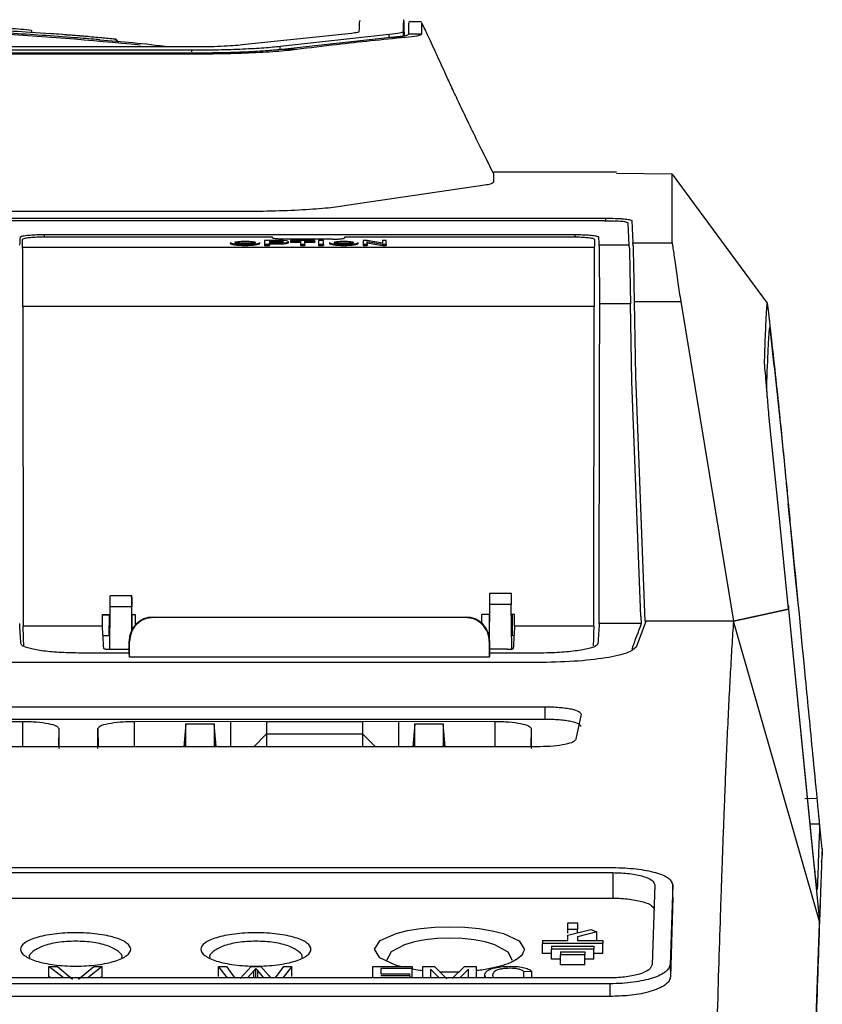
# Model space of a CAD drawing. Extents: x 189 to 1575, y -41 to 1223.
# Tile 10 of 60: x 741 to 807, y 213 to 295. Entities that reach past the tile are written whole.
import ezdxf

# ---------------------------------------------------------------- set-up
doc = ezdxf.new("R2010")
doc.units = 0
doc.layers.get('0').update_dxf_attribs({"linetype": 'CONTINUOUS'})

msp = doc.modelspace()

# ---------------------------------------------------------------- linework, layer by layer
at = {"color": 7, "linetype": 'Continuous'}
for p, q in [((774.118, 294.411), (773.046, 294.411)), ((773.046, 294.327), (773.046, 294.312)), ((741.674, 293.714), (741.666, 293.615)), ((741.674, 293.69), (741.666, 293.59)), ((741.666, 293.615), (741.666, 293.59)), ((741.674, 293.714), (741.674, 293.69)), ((746.392, 293.192), (743.18, 293.453)), ((768.28, 293.465), (759.194, 292.505)), ((771.434, 293.368), (762.361, 292.374)), ((773.04, 293.675), (773.038, 293.386)), ((774.112, 293.386), (773.039, 293.386)), ((771.528, 293.126), (762.772, 292.157)), ((771.84, 293.154), (771.528, 293.126)), ((772.773, 293.126), (771.528, 293.126)), ((754.994, 292.054), (697.099, 292.054)), ((755.06, 291.734), (697.165, 291.734)), ((754.999, 292.331), (726.052, 292.332)), ((755.06, 291.819), (726.112, 291.82)), ((762.773, 292.157), (762.43, 292.117)), ((763.72, 292.117), (762.43, 292.117)), ((790.342, 281.908), (780.112, 281.908)), ((794.964, 281.744), (790.342, 281.818)), ((794.964, 281.744), (802.883, 271.007)), ((778.239, 280.66), (767.883, 279.131)), ((758.82, 278.634), (691.405, 278.634)), ((789.315, 277.873), (630.355, 277.873)), ((630.463, 278.091), (789.42, 278.091)), ((791.399, 275.844), (791.315, 277.678)), ((791.621, 277.876), (791.704, 276.042)), ((761.712, 276.508), (742.704, 276.508)), ((742.719, 276.731), (786.858, 276.731)), ((758.209, 276.074), (758.209, 275.975)), ((760.662, 275.975), (760.662, 276.074)), ((761.06, 276.23), (761.06, 275.919)), ((762.317, 276.23), (761.06, 276.23)), ((761.474, 276.189), (761.474, 276.087)), ((762.317, 276.189), (761.474, 276.189)), ((762.317, 276.09), (761.474, 276.09)), ((761.474, 276.087), (762.317, 276.087)), ((761.474, 276.041), (762.317, 276.041)), ((761.474, 275.919), (761.474, 276.041)), ((761.717, 276.451), (761.712, 276.508)), ((762.317, 276.189), (762.317, 276.09)), ((762.357, 276.089), (762.317, 276.09)), ((762.317, 276.041), (762.317, 275.942)), ((766.708, 276.34), (762.717, 276.34)), ((763.056, 276.036), (763.056, 276.135)), ((763.21, 276.23), (763.21, 276.189)), ((765.227, 276.23), (763.21, 276.23)), ((763.21, 276.189), (764.043, 276.189)), ((763.21, 276.189), (763.21, 276.09)), ((763.21, 276.09), (764.043, 276.09)), ((764.043, 276.189), (764.043, 275.919)), ((764.42, 276.189), (765.227, 276.189)), ((764.42, 275.919), (764.42, 276.189)), ((764.42, 276.09), (765.227, 276.09)), ((765.227, 276.189), (765.227, 276.23)), ((765.227, 276.189), (765.227, 276.09)), ((765.963, 276.23), (765.551, 276.23)), ((765.551, 276.23), (765.551, 275.919)), ((765.963, 275.919), (765.963, 276.23)), ((766.457, 276.074), (766.457, 275.975)), ((767.712, 276.508), (767.708, 276.451)), ((786.713, 276.508), (767.712, 276.508)), ((768.849, 275.975), (768.849, 276.074)), ((769.252, 276.23), (769.252, 275.919)), ((769.604, 276.23), (769.252, 276.23)), ((770.87, 276.003), (769.604, 276.23)), ((769.604, 276.145), (770.87, 275.919)), ((769.604, 275.919), (769.604, 276.145)), ((769.604, 276.046), (770.87, 275.819)), ((770.87, 276.23), (770.87, 276.003)), ((771.179, 276.23), (770.87, 276.23)), ((771.179, 275.919), (771.179, 276.23)), ((791.712, 275.795), (791.705, 276.042)), ((791.705, 276.042), (794.964, 276.042)), ((788.489, 275.643), (740.929, 275.643)), ((761.06, 275.919), (761.474, 275.919)), ((761.06, 275.919), (761.06, 275.819)), ((761.06, 275.819), (761.474, 275.819)), ((761.474, 275.942), (762.317, 275.942)), ((761.474, 275.919), (761.474, 275.819)), ((764.043, 275.919), (764.043, 275.819)), ((764.043, 275.919), (764.42, 275.919)), ((764.043, 275.819), (764.42, 275.819)), ((764.42, 275.919), (764.42, 275.819)), ((765.551, 275.919), (765.963, 275.919)), ((765.551, 275.919), (765.551, 275.819)), ((765.551, 275.819), (765.963, 275.819)), ((765.963, 275.919), (765.963, 275.819)), ((769.252, 275.919), (769.604, 275.919)), ((769.252, 275.919), (769.252, 275.819)), ((769.252, 275.819), (769.604, 275.819)), ((769.604, 275.919), (769.604, 275.819)), ((770.87, 275.919), (770.87, 275.819)), ((770.87, 275.919), (771.179, 275.919)), ((770.87, 275.819), (771.179, 275.819)), ((771.179, 275.919), (771.179, 275.819)), ((790.232, 275.844), (788.905, 275.844)), ((791.399, 275.844), (790.232, 275.844)), ((791.405, 275.596), (791.399, 275.844)), ((791.801, 271.153), (791.906, 264.943)), ((791.801, 271.153), (795.68, 271.153)), ((795.68, 271.153), (800.062, 244.557)), ((740.952, 270.754), (740.973, 244.158)), ((788.466, 270.754), (740.952, 270.754)), ((788.445, 244.158), (788.466, 270.754)), ((788.924, 264.274), (788.935, 270.955)), ((790.536, 270.955), (788.935, 270.955)), ((791.495, 270.955), (790.536, 270.955)), ((791.604, 264.516), (791.495, 270.955)), ((791.906, 264.943), (792.687, 244.557)), ((788.893, 244.359), (788.924, 264.274)), ((792.354, 244.952), (791.604, 264.516)), ((804.46, 256.032), (804.624, 254.364)), ((804.783, 252.697), (804.623, 254.364)), ((804.849, 252.028), (804.845, 252.059)), ((804.848, 252.028), (804.925, 251.253)), ((804.856, 251.987), (804.848, 252.028)), ((804.856, 251.996), (804.855, 252.004)), ((805.175, 248.686), (804.856, 251.987)), ((805.408, 246.349), (805.178, 248.686)), ((750.018, 246.678), (748.199, 246.678)), ((781.593, 246.87), (779.777, 246.87)), ((748.179, 242.222), (748.21, 245.748)), ((750.007, 245.748), (748.21, 245.748)), ((750.024, 243.791), (750.007, 245.748)), ((779.762, 243.008), (779.788, 245.94)), ((781.582, 245.94), (779.788, 245.94)), ((781.614, 242.288), (781.582, 245.94)), ((804.636, 245.853), (804.633, 245.574)), ((806.735, 224.823), (804.637, 245.852)), ((747.566, 245.116), (748.204, 245.116)), ((747.567, 244.158), (747.566, 245.116)), ((747.566, 245.092), (748.124, 245.092)), ((748.124, 245.092), (748.109, 243.342)), ((750.013, 245.116), (750.283, 245.116)), ((750.013, 245.116), (750.024, 243.791)), ((750.283, 245.116), (750.281, 244.225)), ((779.781, 245.116), (779.142, 245.116)), ((779.143, 244.381), (779.142, 245.116)), ((781.859, 245.116), (781.589, 245.116)), ((781.685, 243.342), (781.67, 245.092)), ((781.858, 244.158), (781.859, 245.116)), ((792.354, 244.952), (792.377, 244.359)), ((800.062, 244.557), (804.633, 245.574)), ((804.633, 245.574), (800.062, 244.557)), ((804.633, 245.609), (804.633, 245.574)), ((804.633, 245.574), (807.225, 219.574)), ((747.567, 244.158), (740.973, 244.158)), ((751.788, 244.91), (777.789, 244.91)), ((751.788, 244.91), (751.823, 244.875)), ((777.754, 244.875), (751.823, 244.875)), ((777.789, 244.91), (777.754, 244.875)), ((788.445, 244.158), (781.858, 244.158)), ((792.377, 244.359), (788.893, 244.359)), ((792.77, 244.547), (791.959, 242.409)), ((792.377, 244.359), (792.396, 244.346)), ((792.754, 244.557), (792.687, 244.557)), ((792.77, 244.547), (792.754, 244.557)), ((800.062, 244.557), (792.754, 244.557)), ((807.225, 219.574), (800.062, 244.557)), ((748.109, 243.342), (747.616, 243.342)), ((781.809, 243.342), (781.685, 243.342)), ((749.788, 241.91), (749.788, 242.91)), ((749.823, 242.875), (749.788, 242.91)), ((749.823, 241.582), (749.823, 242.875)), ((779.788, 242.91), (779.754, 242.875)), ((779.754, 242.875), (779.754, 241.582)), ((779.788, 241.91), (779.788, 242.91)), ((749.788, 241.91), (745.781, 241.91)), ((748.176, 242.222), (749.673, 242.222)), ((749.673, 242.222), (749.788, 242.225)), ((781.249, 242.222), (779.788, 242.222)), ((783.796, 241.91), (779.788, 241.91)), ((783.722, 241.125), (738.356, 241.125)), ((779.754, 241.582), (749.823, 241.582)), ((660.905, 237.444), (784.376, 237.444)), ((784.376, 237.444), (784.376, 236.423)), ((787.382, 236.821), (786.96, 234.745)), ((660.905, 236.423), (784.376, 236.423)), ((732.909, 236.233), (740.91, 236.23)), ((750.213, 236.23), (758.213, 236.233)), ((754.504, 236.015), (754.338, 234.122)), ((754.505, 234.122), (754.504, 236.015)), ((754.505, 236.015), (756.872, 236.013)), ((756.873, 236.013), (756.872, 234.122)), ((757.039, 234.122), (756.873, 236.013)), ((758.213, 236.233), (761.213, 236.227)), ((761.213, 236.227), (769.213, 236.227)), ((761.213, 236.227), (761.213, 235.206)), ((769.213, 236.227), (772.213, 236.233)), ((769.213, 236.227), (769.213, 235.206)), ((772.213, 236.233), (780.213, 236.23)), ((773.553, 236.013), (773.387, 234.122)), ((773.554, 234.122), (773.553, 236.013)), ((773.554, 236.013), (775.921, 236.015)), ((775.922, 236.015), (775.921, 234.122)), ((776.088, 234.122), (775.922, 236.015)), ((743.927, 235.625), (743.927, 233.963)), ((747.195, 233.963), (747.195, 235.625)), ((760.15, 234.122), (761.213, 235.206)), ((761.213, 235.206), (761.213, 234.122)), ((761.213, 235.206), (769.213, 235.206)), ((769.213, 235.206), (769.213, 234.122)), ((769.213, 235.206), (770.276, 234.122)), ((783.231, 235.625), (783.231, 233.963)), ((754.416, 234.799), (754.356, 234.122)), ((754.416, 234.122), (754.416, 234.799)), ((757.02, 234.122), (756.961, 234.797)), ((756.961, 234.122), (756.961, 234.797)), ((773.464, 234.797), (773.405, 234.122)), ((773.464, 234.797), (773.465, 234.122)), ((776.069, 234.122), (776.01, 234.799)), ((776.01, 234.799), (776.01, 234.122)), ((783.954, 234.122), (660.905, 234.122)), ((807.007, 229.8), (806.002, 229.797)), ((807.248, 227.667), (806.45, 227.681)), ((807.455, 225.599), (807.263, 227.545)), ((590.862, 224.064), (790.017, 224.064)), ((590.862, 223.643), (790.017, 223.643)), ((790.017, 223.643), (790.017, 221.521)), ((793.517, 222.641), (793.303, 215.998)), ((795.018, 222.637), (794.805, 215.993)), ((795.018, 222.626), (795.017, 222.654)), ((795.027, 221.597), (795.018, 222.637)), ((590.862, 221.521), (790.017, 221.521)), ((795.027, 221.597), (794.814, 214.944)), ((806.51, 199.107), (807.273, 220.962)), ((786.29, 219.46), (787.09, 219.46)), ((786.29, 218.924), (786.29, 219.46)), ((787.09, 218.924), (786.29, 218.924)), ((786.29, 218.606), (786.29, 218.924)), ((786.29, 218.431), (788.19, 218.909)), ((787.09, 219.46), (787.09, 218.924)), ((787.09, 218.632), (787.09, 218.924)), ((788.704, 218.726), (787.09, 218.318)), ((788.19, 218.909), (788.704, 218.726)), ((788.704, 218.006), (788.704, 218.726)), ((784.19, 218.006), (786.29, 218.006)), ((784.19, 218.006), (784.19, 217.763)), ((786.29, 218.006), (786.29, 218.431)), ((787.09, 218.318), (787.09, 218.006)), ((787.09, 218.006), (789.19, 218.006)), ((789.19, 218.006), (789.19, 217.763)), ((789.19, 217.763), (784.19, 217.763)), ((784.19, 216.927), (784.19, 217.763)), ((784.94, 217.534), (788.44, 217.534)), ((784.94, 217.534), (784.94, 217.289)), ((788.44, 217.289), (784.94, 217.289)), ((784.94, 216.452), (784.94, 217.289)), ((788.44, 217.534), (788.44, 217.289)), ((788.44, 216.452), (788.44, 217.289)), ((789.19, 216.927), (789.19, 217.763)), ((784.94, 216.927), (784.19, 216.927)), ((785.69, 216.452), (784.94, 216.452)), ((785.69, 217.059), (787.69, 217.059)), ((785.69, 217.059), (785.69, 216.812)), ((787.69, 216.812), (785.69, 216.812)), ((785.69, 215.975), (785.69, 216.812)), ((787.69, 217.059), (787.69, 216.812)), ((787.69, 215.975), (787.69, 216.812)), ((788.44, 216.452), (787.69, 216.452)), ((789.19, 216.927), (788.44, 216.927)), ((744.328, 214.887), (743.122, 215.835)), ((743.122, 215.835), (743.828, 215.835)), ((743.122, 214.997), (743.122, 215.835)), ((743.828, 215.835), (745.086, 214.788)), ((745.59, 214.788), (746.851, 215.835)), ((747.557, 215.835), (746.351, 214.887)), ((746.851, 215.835), (747.557, 215.835)), ((747.557, 214.997), (747.557, 215.835)), ((757.979, 214.887), (757.226, 215.835)), ((757.226, 215.835), (757.899, 215.835)), ((757.226, 214.997), (757.226, 215.835)), ((757.899, 215.835), (758.585, 214.875)), ((759.034, 214.839), (759.947, 215.835)), ((760.162, 215.469), (759.632, 214.887)), ((759.947, 215.835), (760.732, 215.835)), ((760.337, 215.66), (760.162, 215.469)), ((760.483, 215.493), (760.337, 215.66)), ((760.337, 214.887), (760.337, 215.66)), ((761.003, 214.887), (760.483, 215.493)), ((760.732, 215.835), (761.392, 215.105)), ((761.974, 214.881), (762.657, 215.835)), ((763.33, 215.835), (762.576, 214.887)), ((762.657, 215.835), (763.33, 215.835)), ((763.33, 214.997), (763.33, 215.835)), ((770.068, 215.835), (773.328, 215.835)), ((770.068, 214.887), (770.068, 215.835)), ((773.328, 215.668), (770.72, 215.668)), ((770.72, 215.668), (770.72, 215.219)), ((773.328, 215.835), (773.328, 215.668)), ((773.328, 214.887), (773.328, 215.668)), ((774.217, 215.835), (775.198, 215.835)), ((774.217, 214.887), (774.217, 215.835)), ((775.585, 214.887), (774.869, 215.612)), ((774.869, 215.612), (774.869, 214.887)), ((775.198, 215.835), (776.232, 214.81)), ((776.667, 214.828), (777.69, 215.835)), ((778.01, 215.612), (777.291, 214.887)), ((777.69, 215.835), (778.662, 215.835)), ((778.01, 214.887), (778.01, 215.612)), ((778.662, 215.835), (778.662, 214.887)), ((783.285, 215.431), (782.633, 215.387)), ((783.285, 214.887), (783.285, 215.431)), ((787.69, 215.975), (785.69, 215.975)), ((794.805, 215.993), (794.814, 214.944)), ((789.804, 214.887), (591.076, 214.887)), ((743.26, 214.887), (743.122, 214.997)), ((747.557, 214.997), (747.418, 214.887)), ((761.392, 215.105), (761.544, 214.887)), ((770.72, 215.219), (773.15, 215.219)), ((773.15, 215.05), (770.72, 215.05)), ((773.15, 215.05), (773.15, 215.219)), ((773.15, 215.05), (773.15, 214.887)), ((779.374, 214.887), (779.374, 215.117)), ((779.463, 214.887), (779.374, 215.117)), ((780.026, 215.118), (780.099, 214.895)), ((782.633, 214.887), (782.633, 215.387)), ((789.804, 214.401), (591.076, 214.401)), ((789.804, 213.347), (789.804, 214.401)), ((789.804, 213.347), (591.076, 213.347))]:
    msp.add_line(p, q, dxfattribs=at)
at = {"color": 8, "linetype": 'Continuous'}
for p, q in [((771.436, 293.116), (771.434, 293.368)), ((772.578, 293.588), (772.581, 293.247)), ((754.994, 291.938), (754.994, 292.054)), ((762.363, 292.111), (762.361, 292.374)), ((789.42, 278.091), (789.421, 277.872)), ((742.719, 276.731), (742.719, 276.508)), ((786.858, 276.731), (786.857, 276.506)), ((804.633, 245.574), (804.633, 245.574)), ((740.91, 236.23), (740.909, 234.122)), ((750.213, 236.23), (750.213, 234.122)), ((758.213, 236.233), (758.213, 234.122)), ((772.213, 234.122), (772.213, 236.233)), ((780.213, 236.23), (780.213, 234.122)), ((743.927, 235.625), (743.914, 234.122)), ((747.195, 235.625), (747.208, 234.122)), ((783.231, 235.625), (783.217, 234.122)), ((760.162, 214.887), (760.162, 215.469)), ((760.483, 214.887), (760.483, 215.493))]:
    msp.add_line(p, q, dxfattribs=at)
at = {"color": 7, "linetype": 'Continuous', "flags": 128}
for points in [[(772.695, 293.28), (772.679, 293.888), (772.659, 294.384), (772.639, 294.602), (772.619, 294.542), (772.599, 294.204), (772.578, 293.588)], [(762.317, 276.041), (762.604, 276.05), (762.843, 276.071), (763.001, 276.101), (763.056, 276.135), (763.001, 276.17), (762.843, 276.2), (762.604, 276.221), (762.317, 276.23)], [(762.317, 276.087), (762.447, 276.094), (762.55, 276.106), (762.617, 276.121), (762.64, 276.138), (762.617, 276.155), (762.55, 276.17), (762.447, 276.182), (762.317, 276.189)], [(804.633, 245.574), (803.827, 253.656), (803.021, 261.738)]]:
    msp.add_lwpolyline(points, dxfattribs=at)
at = {"color": 8, "linetype": 'Continuous', "flags": 128}
for points in [[(772.366, 215.835), (771.961, 215.941), (770.648, 216.565), (770.199, 217.281), (770.665, 217.988), (771.997, 218.59), (772.943, 218.823), (774.032, 218.998), (775.224, 219.105), (776.468, 219.14), (777.711, 219.101), (778.899, 218.991), (779.983, 218.814), (780.921, 218.578), (782.235, 217.973), (782.68, 217.264), (782.68, 217.264)], [(781.68, 216.324), (781.309, 217.032), (780.206, 217.637), (779.398, 217.877), (778.507, 218.049), (777.501, 218.16), (776.464, 218.198), (775.426, 218.163), (774.416, 218.056), (773.522, 217.887), (772.706, 217.649), (771.588, 217.047), (771.199, 216.341), (771.199, 216.341)]]:
    msp.add_lwpolyline(points, dxfattribs=at)
at = {"color": 7, "linetype": 'Continuous'}
for centre, radius, start, end in [((737.819, 257.545), 36.374, 83.9156, 86.77464), ((762.491, 277.525), 1.592, 263.74405, 290.79599)]:
    msp.add_arc(centre, radius, start, end, dxfattribs=at)
for centre, major_axis, ratio, start_param, end_param in [((744.096, -538.291), (-2.588, 820), 0.008727, 0.112658, 0.119652), ((740.502, -538.491), (0, 820), 0.004363, 6.163506, 6.170468), ((759.435, 276.074), (1.227, 0), 0.126856, 3.141593, 4.712389), ((759.435, 275.975), (0.859, 0), 0.134319, 0.445011, 2.696582), ((759.435, 276.074), (1.227, 0), 0.126856, 4.712389, 6.283185), ((767.653, 276.074), (1.196, 0), 0.130109, 3.141593, 4.712389), ((767.653, 275.975), (0.813, 0), 0.141921, 0.445011, 2.696582), ((767.653, 276.074), (1.196, 0), 0.130109, 4.712389, 6.283185), ((788.916, -538.491), (0, 820), 0.004363, 0.112717, 0.11968), ((785.481, -538.291), (2.588, 820), 0.008727, 6.163533, 6.170527), ((740.926, 269.686), (0, 6), 0.004363, 4.891296, 6.163506), ((759.435, 275.975), (1.227, 0), 0.126856, 3.141593, 4.712389), ((759.435, 275.975), (1.227, 0), 0.126856, 4.712389, 6.283185), ((767.653, 275.975), (1.196, 0), 0.130109, 3.141593, 4.712389), ((767.653, 275.975), (1.196, 0), 0.130109, 4.712389, 6.283185), ((788.492, 269.686), (0, 6), 0.004363, 0.11968, 1.39189), ((788.88, 269.887), (0.019, 6), 0.008727, 4.891323, 6.163533), ((739.712, -542.808), (0, 795), 0.008727, 6.128491, 6.142693), ((740.487, -543.009), (0, 795), 0.004363, 6.12852, 6.142693), ((746.596, -543.009), (0, 795), 0.008727, 6.126886, 6.142693), ((751.789, 242.909), (1.415, -1.415), 0.999695, 2.356347, 3.926839), ((777.788, 242.909), (1.415, 1.415), 0.999695, 5.497939, 7.068431), ((782.829, -543.009), (0, 795), 0.008727, 0.140493, 0.156299), ((788.931, -543.009), (0, 795), 0.004363, 0.140493, 0.154665), ((789.864, -542.808), (0, 795), 0.008727, 0.140493, 0.154694), ((798.623, -542.808), (0, 795), 0.055884, 0.14061, 0.158615), ((747.564, -542.808), (0, 795), 0.017455, 6.119629, 6.122178), ((782.013, -542.808), (0, 795), 0.017455, 0.161007, 0.163556)]:
    msp.add_ellipse(centre, major_axis=major_axis, ratio=ratio, start_param=start_param, end_param=end_param, dxfattribs=at)
for centre, major_axis, ratio in [((759.435, 276.074), (0.859, 0), 0.134319), ((767.653, 276.074), (0.813, 0), 0.141921)]:
    msp.add_ellipse(centre, major_axis=major_axis, ratio=ratio, dxfattribs=at)
for points, knots in [([(768.936, 293.588), (768.949, 293.965), (768.97, 294.569), (768.991, 294.531), (768.999, 294.516)], [0, 0, 0, 0, 0.625796, 1, 1, 1, 1]), ([(773.046, 294.325), (773.045, 294.333), (773.043, 294.354), (773.04, 293.752), (773.039, 293.386)], [0, 0, 0, 0, 0.392286, 1, 1, 1, 1]), ([(774.112, 294.335), (774.112, 294.346), (774.112, 294.363), (774.112, 294.187), (774.112, 294.096), (774.112, 294.07), (774.112, 293.897), (774.112, 293.641), (774.112, 293.386)], [0, 0, 0, 0, 0.320244, 0.507733, 0.556548, 0.573501, 0.575409, 1, 1, 1, 1]), ([(780.119, 281.778), (779.778, 282.461), (779.135, 283.747), (778.241, 285.574), (777.469, 287.177), (776.827, 288.542), (776.074, 290.168), (775.347, 291.763), (774.702, 293.172), (774.32, 293.972), (774.141, 294.349)], [0, 0, 0, 0, 0.0876325, 0.164969, 0.2421705, 0.323236, 0.4102052, 0.6023437, 0.8130893, 1, 1, 1, 1]), ([(726.086, 293.802), (730.139, 293.745), (738.373, 293.63), (746.576, 292.896), (750.742, 292.523)], [0, 0, 0, 0, 0.492165, 1, 1, 1, 1]), ([(745.232, 293.103), (743.453, 293.236), (739.896, 293.5), (736.191, 293.653), (734.339, 293.729)], [0, 0, 0, 0, 0.500378, 1, 1, 1, 1]), ([(735.258, 293.898), (735.493, 293.889), (736.673, 293.842), (738.78, 293.74), (741.823, 293.561), (743.887, 293.407), (745.049, 293.319)], [0, 0, 0, 0, 0.070678, 0.353494, 0.636309, 1, 1, 1, 1]), ([(745.049, 293.319), (745.616, 293.273), (746.752, 293.182), (747.882, 293.079), (748.542, 293.015), (748.618, 293.003), (748.656, 292.997)], [0, 0, 0, 0, 0.279819, 0.559614, 0.77984, 1, 1, 1, 1]), ([(768.936, 293.588), (768.908, 293.567), (768.85, 293.525), (768.473, 293.485), (768.281, 293.465)], [0, 0, 0, 0, 0.491249, 1, 1, 1, 1]), ([(772.578, 293.588), (772.527, 293.551), (772.426, 293.476), (771.764, 293.404), (771.434, 293.368)], [0, 0, 0, 0, 0.50044, 1, 1, 1, 1]), ([(773.039, 293.386), (772.988, 293.346), (772.884, 293.265), (772.192, 293.191), (771.84, 293.154)], [0, 0, 0, 0, 0.491676, 1, 1, 1, 1]), ([(774.112, 293.386), (774.047, 293.338), (773.923, 293.247), (773.142, 293.165), (772.772, 293.126)], [0, 0, 0, 0, 0.527316, 1, 1, 1, 1]), ([(747.343, 292.927), (747.243, 292.936), (746.683, 292.987), (745.887, 293.051), (745.232, 293.103)], [0, 0, 0, 0, 0.178312, 1, 1, 1, 1]), ([(753.131, 292.331), (752.122, 292.452), (750.21, 292.681), (748.261, 292.83), (747.34, 292.9)], [0, 0, 0, 0, 0.527521, 1, 1, 1, 1]), ([(748.907, 292.722), (748.865, 292.768), (748.781, 292.86), (748.698, 292.951), (748.656, 292.997)], [0, 0, 0, 0, 0.500029, 1, 1, 1, 1]), ([(759.194, 292.505), (758.956, 292.48), (758.48, 292.43), (757.446, 292.375), (756.27, 292.337), (755.423, 292.333), (754.999, 292.331)], [0, 0, 0, 0, 0.250627, 0.499983, 0.749418, 1, 1, 1, 1]), ([(772.772, 293.126), (770.861, 292.934), (767.842, 292.631), (764.826, 292.255), (763.72, 292.117)], [0, 0, 0, 0, 0.633464, 1, 1, 1, 1]), ([(762.361, 292.374), (761.941, 292.328), (761.101, 292.238), (759.289, 292.136), (757.222, 292.067), (755.736, 292.058), (754.994, 292.054)], [0, 0, 0, 0, 0.25009, 0.500155, 0.750347, 1, 1, 1, 1]), ([(763.72, 292.117), (763.186, 292.058), (762.117, 291.939), (759.848, 291.818), (757.444, 291.746), (755.827, 291.738), (755.06, 291.734)], [0, 0, 0, 0, 0.2685622, 0.5368334, 0.7804593, 1, 1, 1, 1]), ([(762.43, 292.117), (762.022, 292.077), (761.132, 291.989), (759.326, 291.894), (757.234, 291.83), (755.788, 291.823), (755.06, 291.819)], [0, 0, 0, 0, 0.229052, 0.500926, 0.748522, 1, 1, 1, 1]), ([(780.112, 281.774), (780.112, 281.751), (780.112, 281.688), (780.112, 281.521), (780.113, 281.313), (780.113, 281.155), (780.113, 281.083)], [0, 0, 0, 0, 0.19661, 0.511301, 0.7791, 1, 1, 1, 1]), ([(780.113, 281.083), (780.031, 281.016), (779.868, 280.88), (778.782, 280.734), (778.239, 280.66)], [0, 0, 0, 0, 0.500292, 1, 1, 1, 1]), ([(794.967, 276.042), (794.967, 277.037), (794.966, 279.026), (794.965, 280.928), (794.965, 281.472), (794.964, 281.744)], [0, 0, 0, 0, 0.333333, 0.666667, 1, 1, 1, 1]), ([(767.883, 279.131), (767.414, 279.063), (766.476, 278.925), (764.265, 278.765), (761.662, 278.655), (759.767, 278.641), (758.82, 278.634)], [0, 0, 0, 0, 0.249638, 0.499536, 0.750115, 1, 1, 1, 1]), ([(789.315, 277.873), (789.473, 277.872), (789.792, 277.87), (790.084, 277.858), (790.232, 277.852)], [0, 0, 0, 0, 0.495441, 1, 1, 1, 1]), ([(789.42, 278.091), (789.698, 278.088), (790.125, 278.084), (790.637, 278.057), (791.049, 278.025), (791.376, 277.981), (791.585, 277.927), (791.609, 277.893), (791.621, 277.876)], [0, 0, 0, 0, 0.240869, 0.369984, 0.499349, 0.700992, 0.85044, 1, 1, 1, 1]), ([(791.315, 277.678), (791.292, 277.7), (791.245, 277.745), (790.895, 277.804), (790.516, 277.837), (790.275, 277.849), (790.232, 277.852)], [0, 0, 0, 0, 0.31099, 0.621983, 0.932262, 1, 1, 1, 1]), ([(740.719, 276.509), (740.744, 276.534), (740.792, 276.585), (741.145, 276.652), (741.66, 276.702), (742.218, 276.727), (742.581, 276.73), (742.719, 276.731)], [0, 0, 0, 0, 0.217554, 0.4351134, 0.6519806, 0.8675314, 1, 1, 1, 1]), ([(742.704, 276.508), (742.503, 276.506), (742.1, 276.501), (741.563, 276.467), (741.156, 276.417), (740.935, 276.359), (740.913, 276.321), (740.904, 276.305)], [0, 0, 0, 0, 0.2124445, 0.4248729, 0.6378689, 0.8521151, 1, 1, 1, 1]), ([(762.717, 276.34), (762.605, 276.341), (762.381, 276.344), (762.083, 276.363), (761.856, 276.391), (761.736, 276.422), (761.722, 276.443), (761.717, 276.451)], [0, 0, 0, 0, 0.214205, 0.428392, 0.64318, 0.859258, 1, 1, 1, 1]), ([(766.708, 276.34), (766.82, 276.341), (767.044, 276.344), (767.342, 276.363), (767.568, 276.391), (767.689, 276.422), (767.703, 276.443), (767.708, 276.451)], [0, 0, 0, 0, 0.214238, 0.428388, 0.643172, 0.859261, 1, 1, 1, 1]), ([(788.513, 276.305), (788.494, 276.328), (788.456, 276.374), (788.145, 276.435), (787.686, 276.481), (787.179, 276.504), (786.845, 276.507), (786.713, 276.508)], [0, 0, 0, 0, 0.2158, 0.431612, 0.646786, 0.860673, 1, 1, 1, 1]), ([(786.858, 276.731), (787.082, 276.728), (787.529, 276.723), (788.126, 276.685), (788.578, 276.629), (788.82, 276.567), (788.847, 276.525), (788.857, 276.509)], [0, 0, 0, 0, 0.21422, 0.428394, 0.643126, 0.859075, 1, 1, 1, 1]), ([(794.967, 276.042), (794.983, 275.918), (795.017, 275.644), (795.219, 274.456), (795.42, 272.863), (795.599, 271.685), (795.68, 271.153)], [0, 0, 0, 0, 0.234789, 0.519218, 0.783196, 1, 1, 1, 1]), ([(791.405, 275.596), (791.409, 275.413), (791.418, 275.006), (791.446, 273.821), (791.476, 272.379), (791.49, 271.334), (791.495, 270.955)], [0, 0, 0, 0, 0.226834, 0.501829, 0.819207, 1, 1, 1, 1]), ([(791.712, 275.795), (791.715, 275.62), (791.724, 275.219), (791.753, 274.053), (791.783, 272.601), (791.796, 271.548), (791.801, 271.153)], [0, 0, 0, 0, 0.218324, 0.497805, 0.811879, 1, 1, 1, 1]), ([(802.654, 266.045), (802.673, 266.662), (802.71, 267.894), (802.767, 269.287), (802.824, 270.375), (802.864, 270.796), (802.883, 271.006)], [0, 0, 0, 0, 0.249998, 0.5, 0.750001, 1, 1, 1, 1]), ([(802.883, 271.007), (802.997, 269.995), (803.355, 266.786), (803.898, 261.851), (804.269, 258.005), (804.433, 256.306)], [0, 0, 0, 0, 0.204295, 0.648461, 1, 1, 1, 1]), ([(802.836, 264.074), (802.878, 265.235), (802.962, 267.556), (803.04, 268.511), (803.079, 268.988)], [0, 0, 0, 0, 0.500063, 1, 1, 1, 1]), ([(803.079, 268.988), (803.081, 268.979), (803.086, 268.962), (803.106, 268.781), (803.117, 268.69)], [0, 0, 0, 0, 0.49965, 1, 1, 1, 1]), ([(803.117, 268.69), (803.431, 265.884), (803.747, 263.056), (804.052, 260.091), (804.193, 258.709), (804.367, 256.997), (804.536, 255.247), (804.597, 254.605), (804.629, 254.263), (804.705, 253.471), (804.777, 252.745), (804.845, 252.058)], [0, 0, 0, 0, 0.499991, 0.503825, 0.535543, 0.749994, 0.812494, 0.854913, 0.867746, 0.874996, 1, 1, 1, 1]), ([(803.021, 261.738), (802.971, 262.288), (802.87, 263.389), (802.772, 264.719), (802.674, 265.689), (802.661, 265.926), (802.654, 266.045)], [0, 0, 0, 0, 0.249985, 0.499925, 0.749958, 1, 1, 1, 1]), ([(802.892, 263.192), (802.875, 263.403), (802.839, 263.853), (802.837, 263.998), (802.836, 264.074)], [0, 0, 0, 0, 0.46917, 1, 1, 1, 1]), ([(804.845, 252.059), (804.848, 252.045), (804.852, 252.029), (804.854, 252.008), (804.854, 252.004)], [0, 0, 0, 0, 0.845605, 1, 1, 1, 1]), ([(804.925, 251.253), (804.934, 251.168), (804.951, 250.998), (804.985, 250.65), (805.024, 250.254), (805.052, 249.963), (805.067, 249.816)], [0, 0, 0, 0, 0.2515701, 0.4998339, 0.7482122, 1, 1, 1, 1]), ([(805.067, 249.816), (805.391, 246.48), (805.918, 241.053), (806.563, 234.381), (806.886, 231.045), (807.007, 229.8)], [0, 0, 0, 0, 0.49998, 0.813451, 1, 1, 1, 1]), ([(748.21, 245.748), (748.21, 245.829), (748.212, 245.99), (748.214, 246.205), (748.215, 246.386), (748.217, 246.56), (748.218, 246.688), (748.218, 246.672), (748.218, 246.665)], [0, 0, 0, 0, 0.1466984, 0.2935823, 0.4258401, 0.5584493, 0.7934272, 1, 1, 1, 1]), ([(749.999, 246.665), (749.999, 246.672), (749.999, 246.688), (750, 246.56), (750.002, 246.386), (750.003, 246.205), (750.005, 245.99), (750.007, 245.829), (750.007, 245.748)], [0, 0, 0, 0, 0.206571, 0.441547, 0.573801, 0.706411, 0.853123, 1, 1, 1, 1]), ([(750.024, 243.791), (750.021, 244.121), (750.015, 244.903), (750.005, 246.02), (749.999, 246.665)], [0, 0, 0, 0, 0.422702, 1, 1, 1, 1]), ([(779.788, 245.94), (779.789, 246.021), (779.79, 246.183), (779.792, 246.398), (779.793, 246.58), (779.795, 246.754), (779.796, 246.881), (779.796, 246.864), (779.796, 246.856)], [0, 0, 0, 0, 0.146649, 0.2934774, 0.4257232, 0.558302, 0.7933124, 1, 1, 1, 1]), ([(781.574, 246.856), (781.574, 246.864), (781.574, 246.881), (781.575, 246.754), (781.577, 246.58), (781.578, 246.399), (781.58, 246.183), (781.582, 246.021), (781.582, 245.94)], [0, 0, 0, 0, 0.2066863, 0.4416786, 0.5739429, 0.7065147, 0.8531728, 1, 1, 1, 1]), ([(748.189, 243.405), (748.192, 243.674), (748.195, 244.119), (748.201, 244.725), (748.203, 244.965)], [0, 0, 0, 0, 0.604375, 1, 1, 1, 1]), ([(750.013, 245.116), (750.015, 244.819), (750.02, 244.315), (750.023, 243.943), (750.024, 243.791)], [0, 0, 0, 0, 0.589769, 1, 1, 1, 1]), ([(779.766, 243.405), (779.768, 243.676), (779.772, 244.162), (779.778, 244.823), (779.781, 245.116)], [0, 0, 0, 0, 0.556457, 1, 1, 1, 1]), ([(781.589, 245.116), (781.592, 244.823), (781.598, 244.162), (781.602, 243.676), (781.604, 243.405)], [0, 0, 0, 0, 0.443543, 1, 1, 1, 1]), ([(751.823, 244.875), (751.561, 244.845), (751.037, 244.785), (750.376, 244.322), (749.913, 243.661), (749.853, 243.137), (749.823, 242.875)], [0, 0, 0, 0, 0.2500023, 0.4999976, 0.7499902, 1, 1, 1, 1]), ([(779.754, 242.875), (779.723, 243.137), (779.663, 243.661), (779.201, 244.322), (778.54, 244.785), (778.016, 244.845), (777.754, 244.875)], [0, 0, 0, 0, 0.250011, 0.49999, 0.749982, 1, 1, 1, 1]), ([(800.062, 244.557), (800.018, 243.888), (799.931, 242.572), (799.803, 240.345), (799.678, 237.964), (799.557, 235.456), (799.444, 232.903), (799.358, 230.842), (799.291, 229.154), (799.238, 227.781), (799.179, 226.202), (799.12, 224.566), (799.06, 222.871), (798.973, 220.314), (798.859, 216.785), (798.765, 213.626), (798.717, 212.036)], [0, 0, 0, 0, 0.097097, 0.190796, 0.281096, 0.372742, 0.457234, 0.53267, 0.563365, 0.607253, 0.651384, 0.695759, 0.740377, 0.785238, 0.891943, 1, 1, 1, 1]), ([(745.781, 241.91), (745.224, 241.919), (744.111, 241.936), (742.625, 242.073), (741.493, 242.273), (740.88, 242.494), (740.81, 242.64), (740.781, 242.699)], [0, 0, 0, 0, 0.212505, 0.424963, 0.638677, 0.855002, 1, 1, 1, 1]), ([(788.795, 242.699), (788.734, 242.61), (788.612, 242.432), (787.72, 242.193), (786.42, 242.013), (785.026, 241.922), (784.129, 241.913), (783.796, 241.91)], [0, 0, 0, 0, 0.219236, 0.438509, 0.656608, 0.872101, 1, 1, 1, 1]), ([(747.676, 242.3), (747.682, 242.291), (747.694, 242.274), (747.783, 242.25), (747.913, 242.232), (748.052, 242.223), (748.142, 242.222), (748.176, 242.222)], [0, 0, 0, 0, 0.21924, 0.438471, 0.656496, 0.871888, 1, 1, 1, 1]), ([(781.249, 242.222), (781.305, 242.223), (781.416, 242.225), (781.565, 242.238), (781.678, 242.258), (781.74, 242.28), (781.747, 242.295), (781.749, 242.3)], [0, 0, 0, 0, 0.212588, 0.425148, 0.638885, 0.855108, 1, 1, 1, 1]), ([(791.959, 242.409), (791.787, 242.243), (791.443, 241.912), (789.533, 241.487), (786.868, 241.184), (784.769, 241.144), (783.722, 241.125)], [0, 0, 0, 0, 0.2495, 0.49967, 0.750451, 1, 1, 1, 1]), ([(784.376, 237.444), (784.579, 237.442), (784.985, 237.437), (785.568, 237.4), (786.105, 237.342), (786.717, 237.237), (787.292, 237.064), (787.352, 236.902), (787.382, 236.821)], [0, 0, 0, 0, 0.124368, 0.248908, 0.373976, 0.499629, 0.748727, 1, 1, 1, 1]), ([(740.91, 236.23), (741.109, 236.228), (741.508, 236.223), (742.273, 236.175), (743.108, 236.062), (743.795, 235.861), (743.883, 235.703), (743.927, 235.625)], [0, 0, 0, 0, 0.1251622, 0.250617, 0.5014619, 0.7507353, 1, 1, 1, 1]), ([(747.195, 235.625), (747.237, 235.702), (747.324, 235.859), (748.008, 236.061), (748.85, 236.175), (749.615, 236.223), (750.013, 236.228), (750.213, 236.23)], [0, 0, 0, 0, 0.244206, 0.498603, 0.749426, 0.874753, 1, 1, 1, 1]), ([(780.213, 236.23), (780.412, 236.228), (780.811, 236.223), (781.576, 236.175), (782.411, 236.062), (783.098, 235.861), (783.186, 235.703), (783.231, 235.625)], [0, 0, 0, 0, 0.1251622, 0.250617, 0.5014619, 0.7507353, 1, 1, 1, 1]), ([(784.376, 236.423), (784.578, 236.421), (784.983, 236.416), (785.565, 236.379), (786.1, 236.321), (786.71, 236.217), (787.284, 236.043), (787.343, 235.882), (787.373, 235.801)], [0, 0, 0, 0, 0.124419, 0.248898, 0.374066, 0.499618, 0.748716, 1, 1, 1, 1]), ([(786.96, 234.745), (786.902, 234.664), (786.788, 234.503), (786.098, 234.297), (785.121, 234.151), (784.344, 234.132), (783.954, 234.122)], [0, 0, 0, 0, 0.249256, 0.499379, 0.74877, 1, 1, 1, 1]), ([(807.007, 229.8), (807.021, 229.653), (807.049, 229.36), (807.092, 228.923), (807.132, 228.515), (807.168, 228.154), (807.198, 227.861), (807.22, 227.649), (807.227, 227.58), (807.23, 227.549)], [0, 0, 0, 0, 0.147819, 0.294651, 0.442307, 0.59059, 0.735942, 0.880065, 1, 1, 1, 1]), ([(807.237, 227.556), (807.237, 227.585), (807.238, 227.689), (807.204, 226.871), (807.14, 225.192), (807.073, 223.239), (807.039, 222.263)], [0, 0, 0, 0, 0.113513, 0.408982, 0.704448, 1, 1, 1, 1]), ([(807.436, 225.614), (807.436, 225.636), (807.441, 225.765), (807.423, 225.243), (807.389, 224.279), (807.347, 223.072), (807.293, 221.548), (807.248, 220.232), (807.226, 219.574)], [0, 0, 0, 0, 0.055093, 0.320862, 0.490458, 0.66013, 0.830027, 1, 1, 1, 1]), ([(807.43, 225.414), (807.431, 225.397), (807.433, 225.362), (807.45, 225.19), (807.458, 225.105)], [0, 0, 0, 0, 0.500144, 1, 1, 1, 1]), ([(807.039, 222.263), (807.037, 222.255), (807.033, 222.241), (807.011, 222.377), (806.978, 222.621), (806.936, 222.964), (806.888, 223.38), (806.837, 223.843), (806.784, 224.337), (806.752, 224.659), (806.735, 224.823)], [0, 0, 0, 0, 0.126428, 0.252018, 0.378907, 0.505279, 0.628468, 0.750668, 0.873793, 1, 1, 1, 1]), ([(807.398, 224.532), (807.4, 224.592), (807.405, 224.715), (807.391, 224.326), (807.384, 224.125)], [0, 0, 0, 0, 0.483721, 1, 1, 1, 1]), ([(790.017, 224.064), (790.354, 224.058), (791.021, 224.048), (791.977, 223.962), (792.85, 223.829), (793.861, 223.591), (794.817, 223.194), (794.95, 222.822), (795.017, 222.637)], [0, 0, 0, 0, 0.125437, 0.249033, 0.372511, 0.497313, 0.74903, 1, 1, 1, 1]), ([(790.017, 223.643), (790.26, 223.639), (790.744, 223.631), (791.432, 223.566), (792.051, 223.469), (792.741, 223.3), (793.383, 223.025), (793.472, 222.769), (793.517, 222.641)], [0, 0, 0, 0, 0.128992, 0.258036, 0.384372, 0.507764, 0.751476, 1, 1, 1, 1]), ([(790.017, 221.521), (790.258, 221.517), (790.741, 221.509), (791.425, 221.444), (792.04, 221.347), (792.727, 221.179), (793.366, 220.903), (793.454, 220.648), (793.499, 220.52)], [0, 0, 0, 0, 0.128974, 0.258026, 0.384347, 0.507737, 0.751432, 1, 1, 1, 1]), ([(807.225, 219.574), (807.183, 218.384), (807.1, 216), (806.935, 211.271), (806.743, 205.765), (806.588, 201.328), (806.51, 199.108)], [0, 0, 0, 0, 0.249181, 0.498908, 0.74918, 1, 1, 1, 1]), ([(745.339, 215.866), (745.033, 215.871), (744.42, 215.883), (743.541, 215.97), (742.74, 216.105), (741.817, 216.344), (740.989, 216.734), (740.648, 217.27), (740.987, 217.801), (741.815, 218.183), (742.739, 218.414), (743.541, 218.545), (744.421, 218.625), (745.34, 218.653), (746.259, 218.625), (747.139, 218.545), (747.94, 218.414), (748.864, 218.182), (749.692, 217.801), (750.03, 217.27), (749.69, 216.734), (748.862, 216.344), (747.939, 216.105), (747.137, 215.97), (746.258, 215.883), (745.646, 215.871), (745.339, 215.866)], [0, 0, 0, 0, 0.031298, 0.062605, 0.093909, 0.125233, 0.187604, 0.250024, 0.312423, 0.374777, 0.406102, 0.437403, 0.468715, 0.500014, 0.531316, 0.562622, 0.593928, 0.625252, 0.687606, 0.750012, 0.81242, 0.874802, 0.906116, 0.937419, 0.968712, 1, 1, 1, 1]), ([(749.171, 216.56), (749.171, 216.561), (749.264, 216.736), (748.943, 217.095), (748.296, 217.476), (747.513, 217.707), (746.84, 217.838), (746.108, 217.918), (745.34, 217.946), (744.572, 217.918), (743.841, 217.838), (743.167, 217.707), (742.384, 217.477), (741.738, 217.095), (741.41, 216.737), (741.508, 216.561), (741.508, 216.56)], [0, 0, 0, 0, 0.000624, 0.126179, 0.251122, 0.315173, 0.375851, 0.438427, 0.49997, 0.561424, 0.624093, 0.684689, 0.748819, 0.873761, 0.999302, 1, 1, 1, 1]), ([(760.339, 215.866), (760.033, 215.871), (759.42, 215.883), (758.541, 215.97), (757.74, 216.105), (756.817, 216.344), (755.989, 216.734), (755.648, 217.27), (755.987, 217.801), (756.815, 218.183), (757.739, 218.414), (758.541, 218.545), (759.421, 218.625), (760.34, 218.653), (761.259, 218.625), (762.139, 218.545), (762.94, 218.414), (763.864, 218.182), (764.692, 217.801), (765.03, 217.27), (764.69, 216.734), (763.862, 216.344), (762.939, 216.105), (762.137, 215.97), (761.258, 215.883), (760.646, 215.871), (760.339, 215.866)], [0, 0, 0, 0, 0.0312962, 0.0626052, 0.0939089, 0.125233, 0.1876034, 0.2500239, 0.3124224, 0.3747768, 0.4061015, 0.4374046, 0.4687139, 0.500013, 0.5313148, 0.5626212, 0.5939276, 0.6252508, 0.6876055, 0.750011, 0.8124185, 0.8748003, 0.9061158, 0.9374195, 0.9687123, 1, 1, 1, 1]), ([(764.171, 216.56), (764.171, 216.561), (764.268, 216.736), (763.941, 217.095), (763.296, 217.476), (762.513, 217.707), (761.84, 217.838), (761.108, 217.918), (760.34, 217.946), (759.572, 217.918), (758.841, 217.838), (758.167, 217.707), (757.384, 217.477), (756.737, 217.094), (756.414, 216.737), (756.508, 216.561), (756.508, 216.56)], [0, 0, 0, 0, 0.000624, 0.12618, 0.251121, 0.315176, 0.375854, 0.43843, 0.499973, 0.561426, 0.624092, 0.684693, 0.74882, 0.873763, 0.999303, 1, 1, 1, 1]), ([(807.184, 218.405), (807.171, 218.03), (807.116, 216.449), (806.972, 212.331), (806.756, 206.149), (806.573, 200.899), (806.481, 198.275)], [0, 0, 0, 0, 0.094158, 0.396515, 0.698369, 1, 1, 1, 1]), ([(779.374, 215.117), (779.393, 215.211), (779.422, 215.357), (779.659, 215.532), (779.918, 215.651), (780.255, 215.743), (780.782, 215.833), (781.221, 215.845), (781.504, 215.854)], [0, 0, 0, 0, 0.254944, 0.395139, 0.51111, 0.641328, 0.76946, 1, 1, 1, 1]), ([(781.472, 215.686), (781.36, 215.685), (781.129, 215.681), (780.807, 215.647), (780.528, 215.586), (780.244, 215.481), (780.067, 215.317), (780.039, 215.184), (780.026, 215.118)], [0, 0, 0, 0, 0.125202, 0.258293, 0.375506, 0.507067, 0.75467, 1, 1, 1, 1]), ([(782.633, 215.387), (782.588, 215.428), (782.499, 215.508), (782.287, 215.597), (782.059, 215.646), (781.807, 215.68), (781.604, 215.684), (781.472, 215.686)], [0, 0, 0, 0, 0.2578671, 0.5069999, 0.6376805, 0.7627324, 1, 1, 1, 1]), ([(781.504, 215.854), (781.72, 215.849), (782.144, 215.839), (782.71, 215.742), (783.1, 215.598), (783.227, 215.484), (783.285, 215.431)], [0, 0, 0, 0, 0.2622288, 0.5150703, 0.7745812, 1, 1, 1, 1]), ([(793.304, 215.998), (793.247, 215.852), (793.134, 215.564), (792.333, 215.195), (791.375, 214.989), (790.499, 214.9), (790.038, 214.892), (789.804, 214.887)], [0, 0, 0, 0, 0.257497, 0.508934, 0.752015, 0.874582, 1, 1, 1, 1]), ([(794.804, 215.993), (794.722, 215.784), (794.561, 215.372), (793.416, 214.844), (792.048, 214.547), (790.797, 214.42), (790.138, 214.408), (789.804, 214.401)], [0, 0, 0, 0, 0.257493, 0.508944, 0.752028, 0.874592, 1, 1, 1, 1]), ([(794.813, 214.944), (794.781, 214.814), (794.717, 214.562), (794.285, 214.216), (793.687, 213.925), (792.769, 213.636), (791.463, 213.396), (790.332, 213.362), (789.804, 213.347)], [0, 0, 0, 0, 0.159818, 0.3108, 0.44974, 0.577065, 0.802922, 1, 1, 1, 1])]:
    msp.add_open_spline(points, degree=3, knots=knots, dxfattribs=at)
at = {"color": 8, "linetype": 'Continuous'}
for points, knots in [([(782.68, 217.264), (782.587, 217.021), (782.401, 216.535), (781.221, 215.999), (779.956, 215.68), (779.185, 215.532), (778.724, 215.491), (778.662, 215.485)], [0, 0, 0, 0, 0.324641, 0.649037, 0.811925, 0.974725, 1, 1, 1, 1]), ([(774.217, 215.486), (774.137, 215.493), (773.816, 215.522), (773.538, 215.579), (773.328, 215.622)], [0, 0, 0, 0, 0.249203, 1, 1, 1, 1]), ([(777.224, 215.376), (776.953, 215.364), (776.431, 215.339), (775.911, 215.364), (775.661, 215.376)], [0, 0, 0, 0, 0.519518, 1, 1, 1, 1])]:
    msp.add_open_spline(points, degree=3, knots=knots, dxfattribs=at)

doc.saveas('drawing.dxf')
